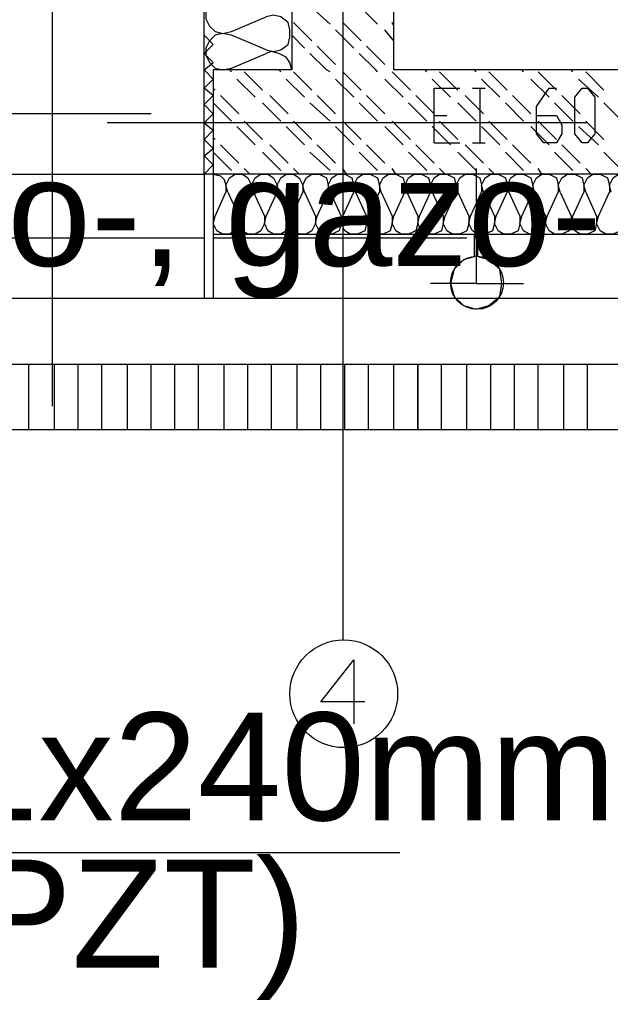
# Model space of a CAD drawing. Header units: millimetres. Extents: x 46 to 491, y -41 to 547.
# Tile 82 of 140: x 274 to 288, y 59 to 82. Entities that reach past the tile are written whole.
import ezdxf
from ezdxf import colors
from ezdxf.entities.mleader import LeaderData, LeaderLine
from ezdxf.math import Vec2, Vec3

# ---------------------------------------------------------------- set-up
doc = ezdxf.new("R2010")
doc.units = ezdxf.units.MM
doc.header["$LTSCALE"] = 10
doc.layers.add('_IE_adresy', color=173, linetype='Continuous')
doc.layers.add('xref', color=252, linetype='Continuous')
doc.styles.add('EEP_adresy', font='ARIALNI.TTF', dxfattribs={"width": 0.9, "height": 20})

# ---------------------------------------------------------------- blocks, each defined once
blk = doc.blocks.new('stacja')
at = {"color": 9, "lineweight": 25}
for points in [[(227.626334, 40.513), (227.626334, 16.891)], [(225.044, 31.75), (224.832334, 31.792333), (224.663, 31.75), (224.536, 31.623), (224.451334, 31.453666), (224.451334, 31.284333), (224.536, 31.115), (224.663, 30.988), (224.832334, 30.945666), (225.044, 30.988)], [(225.848334, 30.564666), (226.017667, 30.522333), (226.187, 30.564666), (226.356334, 30.691666), (226.398667, 30.861), (226.398667, 31.030333), (226.356334, 31.199666), (226.187, 31.326666), (226.017667, 31.369), (225.848334, 31.326666)], [(225.044, 30.903333), (224.832334, 30.945666), (224.663, 30.903333), (224.536, 30.776333), (224.451334, 30.607), (224.451334, 30.437666), (224.536, 30.268333), (224.663, 30.141333), (224.832334, 30.099), (225.044, 30.141333)], [(224.620667, 30.691666), (224.409, 30.48), (224.620667, 30.268333)], [(226.441, 30.099), (226.398667, 30.268333), (226.314, 30.395333), (226.144667, 30.48), (225.975334, 30.522333), (225.848334, 30.48)], [(246.591667, 30.099), (246.591667, 27.686), (224.620667, 27.686)], [(226.441, 30.099), (224.620667, 30.099), (224.620667, 27.686)], [(224.620667, 29.506333), (224.409, 29.675666), (224.620667, 29.887333)], [(229.743, 28.405666), (229.743, 29.675666), (230.335667, 29.675666)], [(232.113667, 29.040666), (232.579334, 29.040666), (232.706334, 28.829), (232.706334, 28.617333), (232.579334, 28.405666), (232.283, 28.405666), (232.113667, 28.617333), (232.113667, 29.252333), (232.41, 29.675666), (232.579334, 29.675666)], [(224.620667, 29.083), (224.409, 28.871333), (224.620667, 28.702)], [(233.299, 28.871333), (222.165334, 28.871333)], [(224.620667, 27.897666), (224.409, 28.109333), (224.620667, 28.278666)], [(224.620667, 27.686), (224.79, 27.643666), (224.874667, 27.559), (224.917, 27.432), (224.917, 27.262666)], [(224.620667, 26.289), (246.591667, 26.289), (246.591667, 27.686)], [(224.959334, 27.262666), (224.917, 27.432), (225.001667, 27.601333), (225.128667, 27.686), (225.298, 27.686), (225.425, 27.601333), (225.509667, 27.432), (225.509667, 27.262666)], [(225.552, 27.262666), (225.509667, 27.432), (225.594334, 27.601333), (225.721334, 27.686), (225.890667, 27.686), (226.017667, 27.601333), (226.102334, 27.432), (226.102334, 27.262666)], [(226.144667, 27.262666), (226.102334, 27.432), (226.187, 27.601333), (226.314, 27.686), (226.483334, 27.686), (226.610334, 27.601333), (226.695, 27.432), (226.695, 27.262666)], [(226.737334, 27.262666), (226.695, 27.432), (226.779667, 27.601333), (226.906667, 27.686), (227.076, 27.686), (227.245334, 27.601333), (227.287667, 27.432), (227.287667, 27.262666)], [(227.33, 27.262666), (227.287667, 27.432), (227.372334, 27.601333), (227.499334, 27.686), (227.668667, 27.686), (227.838, 27.601333), (227.880334, 27.432), (227.880334, 27.262666)], [(227.922667, 27.262666), (227.880334, 27.432), (227.965, 27.601333), (228.092, 27.686), (228.261334, 27.686), (228.430667, 27.601333), (228.473, 27.432), (228.473, 27.262666)], [(228.515334, 27.262666), (228.473, 27.432), (228.557667, 27.601333), (228.684667, 27.686), (228.854, 27.686), (229.023334, 27.601333), (229.065667, 27.432), (229.065667, 27.262666)], [(229.108, 27.262666), (229.065667, 27.432), (229.150334, 27.601333), (229.277334, 27.686), (229.446667, 27.686), (229.616, 27.601333), (229.658334, 27.432), (229.658334, 27.262666)], [(229.700667, 27.262666), (229.658334, 27.432), (229.743, 27.601333), (229.87, 27.686), (230.039334, 27.686), (230.208667, 27.601333), (230.251, 27.432), (230.251, 27.262666)], [(230.293334, 27.262666), (230.251, 27.432), (230.335667, 27.601333), (230.462667, 27.686), (230.632, 27.686), (230.801334, 27.601333), (230.843667, 27.432), (230.843667, 27.262666)], [(230.716667, 27.813), (230.716667, 25.146), (231.817334, 25.146)], [(230.886, 27.262666), (230.843667, 27.432), (230.928334, 27.601333), (231.055334, 27.686), (231.224667, 27.686), (231.394, 27.601333), (231.436334, 27.432), (231.436334, 27.262666)], [(231.478667, 27.262666), (231.436334, 27.432), (231.521, 27.601333), (231.648, 27.686), (231.817334, 27.686), (231.986667, 27.601333), (232.029, 27.432), (232.029, 27.262666)], [(232.071334, 27.262666), (232.029, 27.432), (232.113667, 27.601333), (232.240667, 27.686), (232.41, 27.686), (232.579334, 27.601333), (232.621667, 27.432), (232.621667, 27.262666)], [(232.664, 27.262666), (232.621667, 27.432), (232.706334, 27.601333), (232.833334, 27.686), (233.002667, 27.686), (233.172, 27.601333), (233.214334, 27.432), (233.214334, 27.262666)], [(233.256667, 27.262666), (233.214334, 27.432), (233.299, 27.601333), (233.426, 27.686), (233.595334, 27.686), (233.764667, 27.601333), (233.807, 27.432), (233.807, 27.262666)], [(233.849334, 27.262666), (233.807, 27.432), (233.891667, 27.601333), (234.018667, 27.686), (234.188, 27.686), (234.357334, 27.601333), (234.399667, 27.432), (234.399667, 27.262666)], [(225.213334, 26.712333), (225.213334, 26.543), (225.128667, 26.373666), (225.001667, 26.289), (224.832334, 26.289), (224.705334, 26.373666), (224.620667, 26.543), (224.663, 26.712333)], [(225.806, 26.712333), (225.806, 26.543), (225.721334, 26.373666), (225.594334, 26.289), (225.425, 26.289), (225.298, 26.373666), (225.213334, 26.543), (225.255667, 26.712333)], [(226.398667, 26.712333), (226.398667, 26.543), (226.314, 26.373666), (226.187, 26.289), (226.017667, 26.289), (225.890667, 26.373666), (225.806, 26.543), (225.848334, 26.712333)], [(226.991334, 26.712333), (226.991334, 26.543), (226.906667, 26.373666), (226.779667, 26.289), (226.610334, 26.289), (226.483334, 26.373666), (226.398667, 26.543), (226.441, 26.712333)], [(227.584, 26.712333), (227.584, 26.543), (227.541667, 26.373666), (227.372334, 26.289), (227.203, 26.289), (227.076, 26.373666), (226.991334, 26.543), (227.033667, 26.712333)], [(228.176667, 26.712333), (228.176667, 26.543), (228.134334, 26.373666), (227.965, 26.289), (227.795667, 26.289), (227.668667, 26.373666), (227.584, 26.543), (227.626334, 26.712333)], [(228.769334, 26.712333), (228.769334, 26.543), (228.727, 26.373666), (228.557667, 26.289), (228.388334, 26.289), (228.261334, 26.373666), (228.176667, 26.543), (228.219, 26.712333)], [(229.362, 26.712333), (229.362, 26.543), (229.319667, 26.373666), (229.150334, 26.289), (228.981, 26.289), (228.854, 26.373666), (228.769334, 26.543), (228.811667, 26.712333)], [(229.954667, 26.712333), (229.954667, 26.543), (229.912334, 26.373666), (229.743, 26.289), (229.573667, 26.289), (229.446667, 26.373666), (229.362, 26.543), (229.404334, 26.712333)], [(230.547334, 26.712333), (230.547334, 26.543), (230.505, 26.373666), (230.335667, 26.289), (230.166334, 26.289), (230.039334, 26.373666), (229.954667, 26.543), (229.997, 26.712333)], [(231.14, 26.712333), (231.14, 26.543), (231.097667, 26.373666), (230.928334, 26.289), (230.759, 26.289), (230.632, 26.373666), (230.547334, 26.543), (230.589667, 26.712333)], [(231.732667, 26.712333), (231.732667, 26.543), (231.690334, 26.373666), (231.521, 26.289), (231.351667, 26.289), (231.224667, 26.373666), (231.14, 26.543), (231.182334, 26.712333)], [(232.325334, 26.712333), (232.325334, 26.543), (232.283, 26.373666), (232.113667, 26.289), (231.944334, 26.289), (231.817334, 26.373666), (231.732667, 26.543), (231.775, 26.712333)], [(232.918, 26.712333), (232.918, 26.543), (232.875667, 26.373666), (232.706334, 26.289), (232.537, 26.289), (232.41, 26.373666), (232.325334, 26.543), (232.367667, 26.712333)], [(233.510667, 26.712333), (233.510667, 26.543), (233.468334, 26.373666), (233.299, 26.289), (233.129667, 26.289), (233.002667, 26.373666), (232.918, 26.543), (232.960334, 26.712333)], [(234.103334, 26.712333), (234.103334, 26.543), (234.061, 26.373666), (233.891667, 26.289), (233.722334, 26.289), (233.595334, 26.373666), (233.510667, 26.543), (233.553, 26.712333)], [(217.212334, 26.204333), (224.409, 26.204333)], [(217.212334, 24.807333), (224.409, 24.807333)], [(108.415667, 23.283333), (349.927334, 23.283333), (349.927334, 21.759333), (108.415667, 21.759333)], [(228.134334, 15.451666), (227.118334, 15.451666), (227.880334, 16.425333), (227.880334, 14.943666)]]:
    blk.add_lwpolyline(points, dxfattribs=at)
for points in [[(233.172, 28.405666), (233.002667, 28.617333), (233.002667, 29.464), (233.172, 29.675666), (233.299, 29.675666), (233.468334, 29.464), (233.468334, 28.617333), (233.299, 28.405666)], [(230.674334, 26.289), (230.674334, 25.781), (230.759, 25.781), (230.759, 26.289)], [(231.309334, 25.146), (231.267, 25.484666), (231.013, 25.696333), (230.716667, 25.781), (230.420334, 25.696333), (230.208667, 25.484666), (230.124, 25.146), (230.208667, 24.849666), (230.420334, 24.638), (230.716667, 24.553333), (231.013, 24.638), (231.267, 24.849666)], [(229.362, 21.759333), (229.362, 23.283333)]]:
    blk.add_lwpolyline(points, close=True, dxfattribs=at)
for centre, radius in [((230.737834, 25.167166), 0.613833), ((227.6475, 15.642166), 1.248833)]:
    blk.add_circle(centre, radius, dxfattribs=at)
for points in [[(226.441, 104.690333), (226.441, 104.690333), (226.441, 30.099), (226.441, 30.099)], [(228.811667, 30.099), (228.811667, 30.099), (228.811667, 104.690333), (228.811667, 104.690333)], [(220.895334, 22.309666), (220.895334, 22.309666), (220.895334, 42.587333), (220.895334, 42.587333)], [(224.409, 27.686), (224.409, 27.686), (224.409, 33.485666), (224.409, 33.485666)], [(227.33, 31.157333), (227.33, 31.157333), (226.864334, 31.580666), (226.864334, 31.580666)], [(228.430667, 31.157333), (228.430667, 31.157333), (228.007334, 31.580666), (228.007334, 31.580666)], [(225.044, 30.988), (225.044, 30.988), (225.848334, 31.326666), (225.848334, 31.326666)], [(226.906667, 30.776333), (226.906667, 30.776333), (226.483334, 31.199666), (226.483334, 31.199666)], [(228.049667, 30.776333), (228.049667, 30.776333), (227.626334, 31.199666), (227.626334, 31.199666)], [(228.811667, 31.115), (228.811667, 31.115), (228.769334, 31.199666), (228.769334, 31.199666)], [(224.409, 30.903333), (224.409, 30.903333), (224.620667, 30.691666), (224.620667, 30.691666)], [(225.848334, 30.564666), (225.848334, 30.564666), (225.044, 30.903333), (225.044, 30.903333)], [(226.737334, 30.607), (226.737334, 30.607), (226.441, 30.903333), (226.441, 30.903333)], [(227.880334, 30.607), (227.880334, 30.607), (227.457, 31.030333), (227.457, 31.030333)], [(228.811667, 30.776333), (228.811667, 30.776333), (228.6, 31.030333), (228.6, 31.030333)], [(227.457, 30.226), (227.457, 30.226), (227.033667, 30.649333), (227.033667, 30.649333)], [(228.6, 30.226), (228.6, 30.226), (228.176667, 30.649333), (228.176667, 30.649333)], [(225.044, 30.141333), (225.044, 30.141333), (225.848334, 30.48), (225.848334, 30.48)], [(227.245334, 30.099), (227.245334, 30.099), (226.864334, 30.48), (226.864334, 30.48)], [(228.388334, 30.099), (228.388334, 30.099), (228.007334, 30.48), (228.007334, 30.48)], [(224.409, 30.099), (224.409, 30.099), (224.620667, 30.268333), (224.620667, 30.268333)], [(224.409, 30.099), (224.409, 30.099), (224.620667, 29.887333), (224.620667, 29.887333)], [(225.044, 30.056666), (225.044, 30.056666), (225.001667, 30.099), (225.001667, 30.099)], [(225.763667, 29.633333), (225.763667, 29.633333), (225.340334, 30.056666), (225.340334, 30.056666)], [(226.187, 30.056666), (226.187, 30.056666), (226.144667, 30.099), (226.144667, 30.099)], [(226.906667, 29.633333), (226.906667, 29.633333), (226.483334, 30.056666), (226.483334, 30.056666)], [(227.33, 30.056666), (227.33, 30.056666), (227.245334, 30.099), (227.245334, 30.099)], [(228.049667, 29.633333), (228.049667, 29.633333), (227.626334, 30.056666), (227.626334, 30.056666)], [(228.430667, 30.056666), (228.430667, 30.056666), (228.388334, 30.099), (228.388334, 30.099)], [(229.192667, 29.633333), (229.192667, 29.633333), (228.769334, 30.056666), (228.769334, 30.056666)], [(246.591667, 30.099), (246.591667, 30.099), (228.811667, 30.099), (228.811667, 30.099)], [(229.573667, 30.056666), (229.573667, 30.056666), (229.531334, 30.099), (229.531334, 30.099)], [(230.293334, 29.633333), (230.293334, 29.633333), (229.87, 30.056666), (229.87, 30.056666)], [(230.716667, 30.056666), (230.716667, 30.056666), (230.674334, 30.099), (230.674334, 30.099)], [(231.436334, 29.633333), (231.436334, 29.633333), (231.013, 30.056666), (231.013, 30.056666)], [(231.817334, 30.056666), (231.817334, 30.056666), (231.775, 30.099), (231.775, 30.099)], [(232.579334, 29.633333), (232.579334, 29.633333), (232.156, 30.056666), (232.156, 30.056666)], [(232.960334, 30.056666), (232.960334, 30.056666), (232.918, 30.099), (232.918, 30.099)], [(233.68, 29.633333), (233.68, 29.633333), (233.256667, 30.056666), (233.256667, 30.056666)], [(224.663, 29.633333), (224.663, 29.633333), (224.620667, 29.675666), (224.620667, 29.675666)], [(225.594334, 29.464), (225.594334, 29.464), (225.171, 29.887333), (225.171, 29.887333)], [(226.737334, 29.464), (226.737334, 29.464), (226.314, 29.887333), (226.314, 29.887333)], [(227.880334, 29.464), (227.880334, 29.464), (227.457, 29.887333), (227.457, 29.887333)], [(229.023334, 29.464), (229.023334, 29.464), (228.6, 29.887333), (228.6, 29.887333)], [(230.124, 29.464), (230.124, 29.464), (229.700667, 29.887333), (229.700667, 29.887333)], [(230.632, 29.675666), (230.632, 29.675666), (230.928334, 29.675666), (230.928334, 29.675666)], [(230.801334, 29.675666), (230.801334, 29.675666), (230.801334, 28.405666), (230.801334, 28.405666)], [(231.267, 29.464), (231.267, 29.464), (230.843667, 29.887333), (230.843667, 29.887333)], [(232.41, 29.464), (232.41, 29.464), (231.986667, 29.887333), (231.986667, 29.887333)], [(233.553, 29.464), (233.553, 29.464), (233.087334, 29.887333), (233.087334, 29.887333)], [(224.409, 29.294666), (224.409, 29.294666), (224.620667, 29.506333), (224.620667, 29.506333)], [(225.213334, 29.083), (225.213334, 29.083), (224.79, 29.506333), (224.79, 29.506333)], [(226.356334, 29.083), (226.356334, 29.083), (225.933, 29.506333), (225.933, 29.506333)], [(227.457, 29.083), (227.457, 29.083), (227.033667, 29.506333), (227.033667, 29.506333)], [(228.6, 29.083), (228.6, 29.083), (228.176667, 29.506333), (228.176667, 29.506333)], [(229.743, 29.083), (229.743, 29.083), (229.319667, 29.506333), (229.319667, 29.506333)], [(230.886, 29.083), (230.886, 29.083), (230.462667, 29.506333), (230.462667, 29.506333)], [(231.986667, 29.083), (231.986667, 29.083), (231.563334, 29.506333), (231.563334, 29.506333)], [(233.129667, 29.083), (233.129667, 29.083), (232.706334, 29.506333), (232.706334, 29.506333)], [(224.409, 29.294666), (224.409, 29.294666), (224.620667, 29.083), (224.620667, 29.083)], [(225.044, 28.913666), (225.044, 28.913666), (224.620667, 29.337), (224.620667, 29.337)], [(226.187, 28.913666), (226.187, 28.913666), (225.763667, 29.337), (225.763667, 29.337)], [(227.33, 28.913666), (227.33, 28.913666), (226.864334, 29.337), (226.864334, 29.337)], [(228.430667, 28.913666), (228.430667, 28.913666), (228.007334, 29.337), (228.007334, 29.337)], [(229.573667, 28.913666), (229.573667, 28.913666), (229.150334, 29.337), (229.150334, 29.337)], [(230.716667, 28.913666), (230.716667, 28.913666), (230.293334, 29.337), (230.293334, 29.337)], [(231.817334, 28.913666), (231.817334, 28.913666), (231.394, 29.337), (231.394, 29.337)], [(232.960334, 28.913666), (232.960334, 28.913666), (232.537, 29.337), (232.537, 29.337)], [(234.103334, 28.913666), (234.103334, 28.913666), (233.68, 29.337), (233.68, 29.337)], [(223.181334, 29.083), (223.181334, 29.083), (210.439, 29.083), (210.439, 29.083)], [(224.620667, 29.083), (224.620667, 29.083), (224.620667, 27.686), (224.620667, 27.686)], [(229.743, 29.040666), (229.743, 29.040666), (230.039334, 29.040666), (230.039334, 29.040666)], [(225.594334, 28.363333), (225.594334, 28.363333), (225.171, 28.786666), (225.171, 28.786666)], [(225.763667, 28.490333), (225.763667, 28.490333), (225.340334, 28.913666), (225.340334, 28.913666)], [(226.737334, 28.363333), (226.737334, 28.363333), (226.314, 28.786666), (226.314, 28.786666)], [(226.906667, 28.490333), (226.906667, 28.490333), (226.483334, 28.913666), (226.483334, 28.913666)], [(227.880334, 28.363333), (227.880334, 28.363333), (227.457, 28.786666), (227.457, 28.786666)], [(228.049667, 28.490333), (228.049667, 28.490333), (227.626334, 28.913666), (227.626334, 28.913666)], [(229.023334, 28.363333), (229.023334, 28.363333), (228.6, 28.786666), (228.6, 28.786666)], [(229.192667, 28.490333), (229.192667, 28.490333), (228.769334, 28.913666), (228.769334, 28.913666)], [(230.124, 28.363333), (230.124, 28.363333), (229.700667, 28.786666), (229.700667, 28.786666)], [(230.293334, 28.490333), (230.293334, 28.490333), (229.87, 28.913666), (229.87, 28.913666)], [(231.267, 28.363333), (231.267, 28.363333), (230.843667, 28.786666), (230.843667, 28.786666)], [(231.436334, 28.490333), (231.436334, 28.490333), (231.013, 28.913666), (231.013, 28.913666)], [(232.41, 28.363333), (232.41, 28.363333), (231.986667, 28.786666), (231.986667, 28.786666)], [(232.579334, 28.490333), (232.579334, 28.490333), (232.156, 28.913666), (232.156, 28.913666)], [(233.553, 28.363333), (233.553, 28.363333), (233.087334, 28.786666), (233.087334, 28.786666)], [(233.68, 28.490333), (233.68, 28.490333), (233.256667, 28.913666), (233.256667, 28.913666)], [(224.409, 28.490333), (224.409, 28.490333), (224.620667, 28.702), (224.620667, 28.702)], [(224.663, 28.490333), (224.663, 28.490333), (224.620667, 28.532666), (224.620667, 28.532666)], [(224.409, 28.490333), (224.409, 28.490333), (224.620667, 28.278666), (224.620667, 28.278666)], [(225.213334, 27.94), (225.213334, 27.94), (224.79, 28.363333), (224.79, 28.363333)], [(226.356334, 27.94), (226.356334, 27.94), (225.933, 28.363333), (225.933, 28.363333)], [(227.457, 27.94), (227.457, 27.94), (227.033667, 28.363333), (227.033667, 28.363333)], [(228.6, 27.94), (228.6, 27.94), (228.176667, 28.363333), (228.176667, 28.363333)], [(229.743, 27.94), (229.743, 27.94), (229.319667, 28.363333), (229.319667, 28.363333)], [(229.743, 28.405666), (229.743, 28.405666), (230.335667, 28.405666), (230.335667, 28.405666)], [(230.886, 27.94), (230.886, 27.94), (230.462667, 28.363333), (230.462667, 28.363333)], [(230.632, 28.405666), (230.632, 28.405666), (230.928334, 28.405666), (230.928334, 28.405666)], [(231.986667, 27.94), (231.986667, 27.94), (231.563334, 28.363333), (231.563334, 28.363333)], [(233.129667, 27.94), (233.129667, 27.94), (232.706334, 28.363333), (232.706334, 28.363333)], [(225.044, 27.770666), (225.044, 27.770666), (224.620667, 28.194), (224.620667, 28.194)], [(226.187, 27.770666), (226.187, 27.770666), (225.763667, 28.194), (225.763667, 28.194)], [(227.33, 27.770666), (227.33, 27.770666), (226.864334, 28.194), (226.864334, 28.194)], [(228.430667, 27.770666), (228.430667, 27.770666), (228.007334, 28.194), (228.007334, 28.194)], [(229.573667, 27.770666), (229.573667, 27.770666), (229.150334, 28.194), (229.150334, 28.194)], [(230.716667, 27.770666), (230.716667, 27.770666), (230.293334, 28.194), (230.293334, 28.194)], [(231.817334, 27.770666), (231.817334, 27.770666), (231.394, 28.194), (231.394, 28.194)], [(232.960334, 27.770666), (232.960334, 27.770666), (232.537, 28.194), (232.537, 28.194)], [(234.103334, 27.770666), (234.103334, 27.770666), (233.68, 28.194), (233.68, 28.194)], [(224.409, 27.686), (224.409, 27.686), (224.620667, 27.897666), (224.620667, 27.897666)], [(217.127667, 27.686), (217.127667, 27.686), (224.409, 27.686), (224.409, 27.686)], [(224.620667, 27.686), (224.620667, 27.686), (224.409, 27.686), (224.409, 27.686)], [(224.409, 27.686), (224.409, 27.686), (224.409, 24.807333), (224.409, 24.807333)], [(224.620667, 27.686), (224.620667, 27.686), (224.620667, 24.807333), (224.620667, 24.807333)], [(225.467334, 27.686), (225.467334, 27.686), (225.340334, 27.813), (225.340334, 27.813)], [(226.610334, 27.686), (226.610334, 27.686), (226.483334, 27.813), (226.483334, 27.813)], [(227.711, 27.686), (227.711, 27.686), (227.626334, 27.813), (227.626334, 27.813)], [(228.854, 27.686), (228.854, 27.686), (228.769334, 27.813), (228.769334, 27.813)], [(229.997, 27.686), (229.997, 27.686), (229.87, 27.813), (229.87, 27.813)], [(231.14, 27.686), (231.14, 27.686), (231.013, 27.813), (231.013, 27.813)], [(232.240667, 27.686), (232.240667, 27.686), (232.156, 27.813), (232.156, 27.813)], [(233.383667, 27.686), (233.383667, 27.686), (233.256667, 27.813), (233.256667, 27.813)], [(224.663, 26.712333), (224.663, 26.712333), (224.917, 27.262666), (224.917, 27.262666)], [(224.959334, 27.262666), (224.959334, 27.262666), (225.213334, 26.712333), (225.213334, 26.712333)], [(225.255667, 26.712333), (225.255667, 26.712333), (225.509667, 27.262666), (225.509667, 27.262666)], [(225.552, 27.262666), (225.552, 27.262666), (225.806, 26.712333), (225.806, 26.712333)], [(225.848334, 26.712333), (225.848334, 26.712333), (226.102334, 27.262666), (226.102334, 27.262666)], [(226.144667, 27.262666), (226.144667, 27.262666), (226.398667, 26.712333), (226.398667, 26.712333)], [(226.441, 26.712333), (226.441, 26.712333), (226.695, 27.262666), (226.695, 27.262666)], [(226.737334, 27.262666), (226.737334, 27.262666), (226.991334, 26.712333), (226.991334, 26.712333)], [(227.033667, 26.712333), (227.033667, 26.712333), (227.287667, 27.262666), (227.287667, 27.262666)], [(227.33, 27.262666), (227.33, 27.262666), (227.584, 26.712333), (227.584, 26.712333)], [(227.626334, 26.712333), (227.626334, 26.712333), (227.880334, 27.262666), (227.880334, 27.262666)], [(227.922667, 27.262666), (227.922667, 27.262666), (228.176667, 26.712333), (228.176667, 26.712333)], [(228.219, 26.712333), (228.219, 26.712333), (228.473, 27.262666), (228.473, 27.262666)], [(228.515334, 27.262666), (228.515334, 27.262666), (228.769334, 26.712333), (228.769334, 26.712333)], [(228.811667, 26.712333), (228.811667, 26.712333), (229.065667, 27.262666), (229.065667, 27.262666)], [(229.108, 27.262666), (229.108, 27.262666), (229.362, 26.712333), (229.362, 26.712333)], [(229.404334, 26.712333), (229.404334, 26.712333), (229.658334, 27.262666), (229.658334, 27.262666)], [(229.700667, 27.262666), (229.700667, 27.262666), (229.954667, 26.712333), (229.954667, 26.712333)], [(229.997, 26.712333), (229.997, 26.712333), (230.251, 27.262666), (230.251, 27.262666)], [(230.293334, 27.262666), (230.293334, 27.262666), (230.547334, 26.712333), (230.547334, 26.712333)], [(230.589667, 26.712333), (230.589667, 26.712333), (230.843667, 27.262666), (230.843667, 27.262666)], [(230.886, 27.262666), (230.886, 27.262666), (231.14, 26.712333), (231.14, 26.712333)], [(231.182334, 26.712333), (231.182334, 26.712333), (231.436334, 27.262666), (231.436334, 27.262666)], [(231.478667, 27.262666), (231.478667, 27.262666), (231.732667, 26.712333), (231.732667, 26.712333)], [(231.775, 26.712333), (231.775, 26.712333), (232.029, 27.262666), (232.029, 27.262666)], [(232.071334, 27.262666), (232.071334, 27.262666), (232.325334, 26.712333), (232.325334, 26.712333)], [(232.367667, 26.712333), (232.367667, 26.712333), (232.621667, 27.262666), (232.621667, 27.262666)], [(232.664, 27.262666), (232.664, 27.262666), (232.918, 26.712333), (232.918, 26.712333)], [(232.960334, 26.712333), (232.960334, 26.712333), (233.214334, 27.262666), (233.214334, 27.262666)], [(233.256667, 27.262666), (233.256667, 27.262666), (233.510667, 26.712333), (233.510667, 26.712333)], [(233.553, 26.712333), (233.553, 26.712333), (233.807, 27.262666), (233.807, 27.262666)], [(224.620667, 26.204333), (224.620667, 26.204333), (230.505, 26.204333), (230.505, 26.204333)], [(230.716667, 25.146), (230.716667, 25.146), (229.658334, 25.146), (229.658334, 25.146)], [(224.620667, 24.807333), (224.620667, 24.807333), (230.505, 24.807333), (230.505, 24.807333)], [(220.345, 21.759333), (220.345, 21.759333), (220.345, 23.283333), (220.345, 23.283333)], [(220.937667, 21.759333), (220.937667, 21.759333), (220.937667, 23.283333), (220.937667, 23.283333)], [(221.488, 21.759333), (221.488, 21.759333), (221.488, 23.283333), (221.488, 23.283333)], [(222.038334, 21.759333), (222.038334, 21.759333), (222.038334, 23.283333), (222.038334, 23.283333)], [(222.631, 21.759333), (222.631, 21.759333), (222.631, 23.283333), (222.631, 23.283333)], [(223.181334, 21.759333), (223.181334, 21.759333), (223.181334, 23.283333), (223.181334, 23.283333)], [(223.731667, 21.759333), (223.731667, 21.759333), (223.731667, 23.283333), (223.731667, 23.283333)], [(224.282, 21.759333), (224.282, 21.759333), (224.282, 23.283333), (224.282, 23.283333)], [(224.874667, 21.759333), (224.874667, 21.759333), (224.874667, 23.283333), (224.874667, 23.283333)], [(225.425, 21.759333), (225.425, 21.759333), (225.425, 23.283333), (225.425, 23.283333)], [(225.975334, 21.759333), (225.975334, 21.759333), (225.975334, 23.283333), (225.975334, 23.283333)], [(226.568, 21.759333), (226.568, 21.759333), (226.568, 23.283333), (226.568, 23.283333)], [(227.118334, 21.759333), (227.118334, 21.759333), (227.118334, 23.283333), (227.118334, 23.283333)], [(227.668667, 21.759333), (227.668667, 21.759333), (227.668667, 23.283333), (227.668667, 23.283333)], [(228.219, 21.759333), (228.219, 21.759333), (228.219, 23.283333), (228.219, 23.283333)], [(228.811667, 21.759333), (228.811667, 21.759333), (228.811667, 23.283333), (228.811667, 23.283333)], [(229.912334, 21.759333), (229.912334, 21.759333), (229.912334, 23.283333), (229.912334, 23.283333)], [(230.505, 21.759333), (230.505, 21.759333), (230.505, 23.283333), (230.505, 23.283333)], [(231.055334, 21.759333), (231.055334, 21.759333), (231.055334, 23.283333), (231.055334, 23.283333)], [(231.605667, 21.759333), (231.605667, 21.759333), (231.605667, 23.283333), (231.605667, 23.283333)], [(232.156, 21.759333), (232.156, 21.759333), (232.156, 23.283333), (232.156, 23.283333)], [(232.748667, 21.759333), (232.748667, 21.759333), (232.748667, 23.283333), (232.748667, 23.283333)], [(233.299, 21.759333), (233.299, 21.759333), (233.299, 23.283333), (233.299, 23.283333)]]:
    blk.add_open_spline(points, degree=3, dxfattribs=at)

msp = doc.modelspace()

# ---------------------------------------------------------------- block references
at = {"layer": 'xref'}
msp.add_blockref('stacja', (53.992334, 50.410128), dxfattribs=at)

# ---------------------------------------------------------------- leaders
at = {"layer": '_IE_adresy', "color": 1}
ml = msp.add_multileader_mtext('Standard', dxfattribs=at)
ml.set_content('{\\W1;\\fArial|b0|i0|c238|p34;Przejście uszczelnić wodo-, gazo- szczelnie}', color=1, style='EEP_adresy')
ml.set_leader_properties(color=1)
ml.build(insert=Vec2(0, 0))
ml.multileader.update_dxf_attribs({"text_left_attachment_type": 6, "text_right_attachment_type": 6, "dogleg_length": 0.5, "arrow_head_size": 3})
ctx = ml.context
ctx.base_point, ctx.char_height, ctx.arrow_head_size, ctx.landing_gap_size, ctx.plane_origin = Vec3(234.81716, 75.217461), 2.5, 3, 0.4, Vec3(321.005042, 125.153918)
ctx.left_attachment, ctx.right_attachment = 6, 6
notes = []
notes.append((ctx, [(0, (1, 1, 0), (232.406168, 75.217461), (1, 0), 2.410992, [(2, [(213.589001, 80.890128)], 0, [])])]))
ctx.mtext.insert, ctx.mtext.width, ctx.mtext.defined_height, ctx.mtext.line_spacing_factor, ctx.mtext.flow_direction = Vec3(235.21716, 78.466097), 98.67878785, 54.223772, 0.818182, 5
ml = msp.add_multileader_mtext('Standard', dxfattribs=at)
ml.set_content('{\\W1;\\fArial|b0|i0|c238|p34;Proj.kabel XFLAME E90 5x1x240mm2\\P(przebieg w terenie wg rys. PZT)}', color=1, style='EEP_adresy')
ml.set_leader_properties(color=1)
ml.build(insert=Vec2(0, 0))
ml.multileader.update_dxf_attribs({"text_left_attachment_type": 6, "text_right_attachment_type": 6, "dogleg_length": 0.5, "arrow_head_size": 3})
ctx = ml.context
ctx.base_point, ctx.char_height, ctx.arrow_head_size, ctx.landing_gap_size, ctx.plane_origin = Vec3(229.90654, 62.371757), 2.5, 3, 0.4, Vec3(318.460913, 105.471683)
ctx.left_attachment, ctx.right_attachment = 6, 6
notes.append((ctx, [(0, (1, 1, 0), (227.495548, 62.371757), (1, 0), 2.410992, [(2, [(213.589001, 77.588128)], 0, [])])]))
ctx.mtext.insert, ctx.mtext.width, ctx.mtext.defined_height, ctx.mtext.line_spacing_factor, ctx.mtext.flow_direction = Vec3(230.30654, 65.616982), 98.67878785, 54.223772, 0.818182, 5
for ctx, leaders in notes:
    for number, flags, end, landing, length, lines in leaders:
        leader = LeaderData()
        leader.index, (leader.has_last_leader_line, leader.has_dogleg_vector, leader.attachment_direction) = number, flags
        leader.last_leader_point, leader.dogleg_vector, leader.dogleg_length = Vec3(end), Vec3(landing), length
        for number, points, colour, breaks in lines:
            line = LeaderLine()
            line.index, line.vertices, line.color, line.breaks = number, Vec3.list(points), colors.encode_raw_color(colour), breaks
            leader.lines.append(line)
        ctx.leaders.append(leader)

doc.saveas('drawing.dxf')
